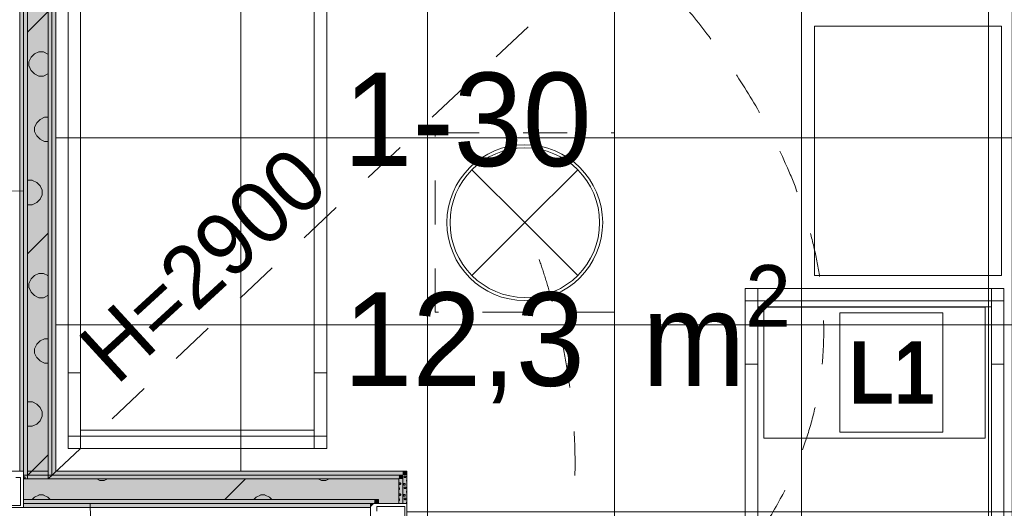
# Model space of a CAD drawing. Header units: millimetres. Extents: x -2932 to 42461, y -10716 to 17298.
# Tile 137 of 168: x 27644 to 30803, y 9491 to 11059. Entities that reach past the tile are written whole.
import ezdxf

# ---------------------------------------------------------------- set-up
doc = ezdxf.new("R2010")
doc.units = ezdxf.units.MM
doc.header["$MEASUREMENT"] = 0
doc.linetypes.add('Small Dashed', pattern=[282.222222, 141.111111, -141.111111])
doc.linetypes.add('Wipeout_Contour', pattern=[1000, 0, -1000])
for name, color, linetype, lineweight in [('0_Pen_No__1', 7, 'Continuous', 13), ('_ hall_Pen_No__2', 8, 'Continuous', 15), ('ARCHICAD Doors_Pen_No__19', 255, 'Continuous', 0), ('ARCHICAD Zone Stamps_Pen_No__1', 7, 'Continuous', 13), ('Common Edges_Pen_No__1', 7, 'Continuous', 13), ('Cut Pattern-1_Pen_No__2', 8, 'Continuous', 15), ('Cut Pattern-3_Pen_No__1', 7, 'Continuous', 13), ('Doors-1_Pen_No__1', 7, 'Continuous', 13), ('I-FURN.IFC Model_Pen_No__2', 8, 'Continuous', 15), ('I-WALL.IFC Model_Pen_No__1', 7, 'Continuous', 13), ('I-WALL.IFC Model_Pen_No__19', 255, 'Continuous', 0), ('SA_LAGI_Pen_No__1', 7, 'Continuous', 13), ('SA_VALGUSTI_Pen_No__20', 1, 'Continuous', 0), ('Walls-1_Pen_No__1', 7, 'Continuous', 13), ('Walls_Pen_No__1', 7, 'Continuous', 13)]:
    doc.layers.add(name, color=color, linetype=linetype, lineweight=lineweight)
doc.layers.add('Furniture-1_Pen_No__62', color=7, linetype='Continuous', lineweight=20, true_color=0xaaaaaa)
doc.layers.add('SA_LAGI_Pen_No__102', color=7, linetype='Continuous', lineweight=13, true_color=0xcccccc)
doc.layers.add('I-WALL.IFC Model', color=7, linetype='Continuous')
doc.styles.add('GENERATED_STYLE_1', font='txt', dxfattribs={"width": 0.95})
doc.styles.add('GENERATED_STYLE_2', font='txt', dxfattribs={"width": 0.84})
doc.styles.add('GENERATED_STYLE_4', font='txt', dxfattribs={"width": 0.84})
doc.dimstyles.new('GENERATED_STYLE__2', dxfattribs={"dimtxt": 200, "dimasz": 152, "dimexe": 0.18, "dimexo": 0.0625, "dimgap": 0.09, "dimtad": 1, "dimtih": 1, "dimtoh": 1, "dimdec": 0, "dimzin": 0, "dimdsep": 46, "dimtxsty": 'GENERATED_STYLE_2', "dimblk": 'ARROWHEAD_2', "dimblk1": 'ARROWHEAD_2', "dimblk2": 'ARROWHEAD_2', "dimcen": 0.09, "dimse1": 1, "dimse2": 1, "dimclrd": 7, "dimclre": 7, "dimclrt": 7, "dimadec": 0, "dimazin": 0, "dimtfac": 1, "dimtdec": 4, "dimtmove": 0, "dimatfit": 3, "dimfxl": 0, "dimtolj": 1, "dimtzin": 0, "dimarcsym": 0})
doc.dimstyles.new('GENERATED_STYLE__3', dxfattribs={"dimtxt": 200, "dimasz": 152, "dimexe": 0.18, "dimexo": 0.0625, "dimgap": 0.09, "dimtad": 1, "dimdec": 0, "dimzin": 0, "dimdsep": 46, "dimtxsty": 'GENERATED_STYLE_2', "dimblk": 'ARROWHEAD_2', "dimblk1": 'ARROWHEAD_2', "dimblk2": 'ARROWHEAD_2', "dimcen": 0.09, "dimse1": 1, "dimse2": 1, "dimclrd": 7, "dimclre": 7, "dimclrt": 7, "dimadec": 0, "dimazin": 0, "dimtfac": 1, "dimtdec": 4, "dimtmove": 0, "dimatfit": 3, "dimfxl": 0, "dimtolj": 1, "dimtzin": 0, "dimarcsym": 0})
pattern_1 = [(45, (-3e-10, 2e-10), (0, 35.35534), [0.99999, -48.99987]), (315, (3.89, 0.707), (0, 35.35534), [0.99999, -48.99987]), (90, (-0.354, -2.12), (-35.35528, 0), [1.06066, -34.29462]), (71.565, (-0.354, -1.061), (3.16e-05, 35.3553043), [1.118075, -110.685214]), (288.435, (4.596, 2e-10), (-3.16e-05, 35.3553043), [1.118075, -110.685214]), (270, (4.95, -1.06), (35.35528, 0), [1.06066, -34.29462]), (251.565, (4.95, -2.121), (3.16e-05, 35.3553043), [1.118075, -110.685214]), (225, (4.596, -3.182), (0, 35.35534), [0.99999, -48.99987]), (161.565, (1.768, -4.243), (-141.4210514, 35.355386), [1.118075, -110.685214]), (135, (0.707, -3.89), (0, 35.35534), [0.99999, -48.99987]), (108.435, (-3e-10, -3.182), (-3.16e-05, 35.3553043), [1.118075, -110.685214]), (180, (2.83, -4.243), (0, 35.35528), [1.06066, -34.29462]), (198.435, (3.889, -3.889), (141.4210514, 35.355386), [1.118075, -110.685214]), (0, (-7.778, -10.253), (0, 35.35528), [1.06066, -34.29462]), (90, (-9.9, -13.435), (-35.35528, 0), [1.06066, -34.29462]), (71.565, (-9.9, -12.374), (3.16e-05, 35.3553043), [1.118075, -110.685214]), (45, (-9.546, -11.314), (0, 35.35534), [0.99999, -48.99987]), (315, (-5.657, -10.607), (0, 35.35534), [0.99999, -48.99987]), (288.435, (-4.95, -11.314), (-3.16e-05, 35.3553043), [1.118075, -110.685214]), (270, (-4.596, -12.374), (35.35528, 0), [1.06066, -34.29462]), (251.565, (-4.596, -13.435), (3.16e-05, 35.3553043), [1.118075, -110.685214]), (225, (-4.95, -14.496), (0, 35.35534), [0.99999, -48.99987]), (161.565, (-7.778, -15.556), (-141.4210514, 35.355386), [1.118075, -110.685214]), (135, (-8.84, -15.203), (0, 35.35534), [0.99999, -48.99987]), (108.435, (-9.546, -14.496), (-3.16e-05, 35.3553043), [1.118075, -110.685214]), (180, (-6.718, -15.556), (0, 35.35528), [1.06066, -34.29462]), (198.435, (-5.657, -15.203), (141.4210514, 35.355386), [1.118075, -110.685214]), (18.435, (-8.839, -10.607), (70.710443, 35.3553227), [1.118075, -110.685214]), (341.565, (-6.718, -10.253), (-70.710443, 35.3553227), [1.118075, -110.685214]), (0, (13.08, -8.485), (0, 35.35528), [1.06066, -34.29462]), (90, (10.96, -11.667), (-35.35528, 0), [1.06066, -34.29462]), (71.565, (10.96, -10.607), (3.16e-05, 35.3553043), [1.118075, -110.685214]), (45, (11.314, -9.546), (0, 35.35534), [0.99999, -48.99987]), (315, (15.203, -8.84), (0, 35.35534), [0.99999, -48.99987]), (288.435, (15.91, -9.546), (-3.16e-05, 35.3553043), [1.118075, -110.685214]), (270, (16.263, -10.607), (35.35528, 0), [1.06066, -34.29462]), (251.565, (16.263, -11.667), (3.16e-05, 35.3553043), [1.118075, -110.685214]), (225, (15.91, -12.728), (0, 35.35534), [0.99999, -48.99987]), (161.565, (13.081, -13.789), (-141.4210514, 35.355386), [1.118075, -110.685214]), (135, (12.02, -13.435), (0, 35.35534), [0.99999, -48.99987]), (108.435, (11.314, -12.728), (-3.16e-05, 35.3553043), [1.118075, -110.685214]), (180, (14.142, -13.79), (0, 35.35528), [1.06066, -34.29462]), (198.435, (15.203, -13.435), (141.4210514, 35.355386), [1.118075, -110.685214]), (18.435, (12.021, -8.839), (70.710443, 35.3553227), [1.118075, -110.685214]), (341.565, (14.142, -8.485), (-70.710443, 35.3553227), [1.118075, -110.685214]), (0, (1.768, 1.06), (0, 35.35528), [1.06066, -34.29462]), (18.435, (0.707, 0.707), (70.710443, 35.3553227), [1.118075, -110.685214]), (341.565, (2.828, 1.061), (-70.710443, 35.3553227), [1.118075, -110.685214]), (0, (-5.657, 13.79), (0, 35.35528), [1.06066, -34.29462]), (90, (-7.778, 10.607), (-35.35528, 0), [1.06066, -34.29462]), (71.565, (-7.778, 11.667), (3.16e-05, 35.3553043), [1.118075, -110.685214]), (45, (-7.425, 12.728), (0, 35.35534), [0.99999, -48.99987]), (315, (-3.536, 13.435), (0, 35.35534), [0.99999, -48.99987]), (288.435, (-2.828, 12.728), (-3.16e-05, 35.3553043), [1.118075, -110.685214]), (270, (-2.475, 11.667), (35.35528, 0), [1.06066, -34.29462]), (251.565, (-2.475, 10.607), (3.16e-05, 35.3553043), [1.118075, -110.685214]), (225, (-2.828, 9.546), (0, 35.35534), [0.99999, -48.99987]), (161.565, (-5.657, 8.485), (-141.4210514, 35.355386), [1.118075, -110.685214]), (135, (-6.718, 8.84), (0, 35.35534), [0.99999, -48.99987]), (108.435, (-7.425, 9.546), (-3.16e-05, 35.3553043), [1.118075, -110.685214]), (180, (-4.596, 8.485), (0, 35.35528), [1.06066, -34.29462]), (198.435, (-3.536, 8.839), (141.4210514, 35.355386), [1.118075, -110.685214]), (18.435, (-6.718, 13.435), (70.710443, 35.3553227), [1.118075, -110.685214]), (341.565, (-4.596, 13.789), (-70.710443, 35.3553227), [1.118075, -110.685214]), (0, (9.546, 10.96), (0, 35.35528), [1.06066, -34.29462]), (90, (7.425, 7.778), (-35.35528, 0), [1.06066, -34.29462]), (71.565, (7.425, 8.839), (3.16e-05, 35.3553043), [1.118075, -110.685214]), (45, (7.778, 9.9), (0, 35.35534), [0.99999, -48.99987]), (315, (11.667, 10.607), (0, 35.35534), [0.99999, -48.99987]), (288.435, (12.374, 9.9), (-3.16e-05, 35.3553043), [1.118075, -110.685214]), (270, (12.728, 8.84), (35.35528, 0), [1.06066, -34.29462]), (251.565, (12.728, 7.778), (3.16e-05, 35.3553043), [1.118075, -110.685214]), (225, (12.374, 6.718), (0, 35.35534), [0.99999, -48.99987]), (161.565, (9.546, 5.657), (-141.4210514, 35.355386), [1.118075, -110.685214]), (135, (8.485, 6.01), (0, 35.35534), [0.99999, -48.99987]), (108.435, (7.778, 6.718), (-3.16e-05, 35.3553043), [1.118075, -110.685214]), (180, (10.607, 5.657), (0, 35.35528), [1.06066, -34.29462]), (198.435, (11.667, 6.01), (141.4210514, 35.355386), [1.118075, -110.685214]), (18.435, (8.485, 10.607), (70.710443, 35.3553227), [1.118075, -110.685214]), (341.565, (10.607, 10.96), (-70.710443, 35.3553227), [1.118075, -110.685214])]
pattern_2 = [(180, (-3e-10, 2e-10), (355.6, 355.6), [14.224, -696.974]), (90, (-46.23, 32), (355.6, 355.6), [14.224, -696.974]), (225, (24.9, 17.8), (-355.599, 355.599), [15.087, -487.807]), (206.565, (14.22, 7.11), (355.6, 355.5993), [15.9035, -1574.3865]), (63.435, (-46.23, 46.23), (355.5993, 355.6), [15.9035, -1574.3865]), (45, (-39.1, 60.45), (-355.599, 355.599), [15.087, -487.807]), (26.565, (-28.45, 71.12), (355.6, 355.5993), [15.9035, -1574.3865]), (360, (-14.22, 78.23), (355.6, 355.6), [14.224, -696.974]), (296.565, (24.89, 60.45), (-1066.7965, 1777.9974), [15.9035, -1574.3865]), (270, (32, 46.23), (355.6, 355.6), [14.224, -696.974]), (243.435, (32, 32), (355.5993, 355.6), [15.9035, -1574.3865]), (315, (14.2, 71.1), (355.599, 355.599), [15.087, -487.807]), (333.435, (-3e-10, 78.23), (-1777.9974, 1066.7965), [15.9035, -1574.3865]), (135, (181.36, 24.9), (355.599, 355.599), [15.087, -487.807]), (225, (234.7, 35.56), (-355.599, 355.599), [15.087, -487.807]), (206.565, (224.03, 24.9), (355.6, 355.5993), [15.9035, -1574.3865]), (180, (209.8, 17.78), (355.6, 355.6), [14.224, -696.974]), (90, (163.58, 49.8), (355.6, 355.6), [14.224, -696.974]), (63.435, (163.58, 64.01), (355.5993, 355.6), [15.9035, -1574.3865]), (45, (170.7, 78.23), (-355.599, 355.599), [15.087, -487.807]), (26.565, (181.36, 88.9), (355.6, 355.5993), [15.9035, -1574.3865]), (360, (195.58, 96), (355.6, 355.6), [14.224, -696.974]), (296.565, (234.7, 78.23), (-1066.7965, 1777.9974), [15.9035, -1574.3865]), (270, (241.8, 64), (355.6, 355.6), [14.224, -696.974]), (243.435, (241.8, 49.78), (355.5993, 355.6), [15.9035, -1574.3865]), (315, (224.03, 88.9), (355.599, 355.599), [15.087, -487.807]), (333.435, (209.8, 96.01), (-1777.9974, 1066.7965), [15.9035, -1574.3865]), (153.435, (195.58, 17.78), (-1066.7975, 355.5978), [15.9035, -1574.3865]), (116.565, (170.69, 35.56), (-355.5978, 1066.7975), [15.9035, -1574.3865]), (135, (-46.23, 216.9), (355.599, 355.599), [15.087, -487.807]), (225, (7.1, 227.6), (-355.599, 355.599), [15.087, -487.807]), (206.565, (-3.56, 216.92), (355.6, 355.5993), [15.9035, -1574.3865]), (180, (-17.78, 209.8), (355.6, 355.6), [14.224, -696.974]), (90, (-64, 241.8), (355.6, 355.6), [14.224, -696.974]), (63.435, (-64.01, 256.03), (355.5993, 355.6), [15.9035, -1574.3865]), (45, (-56.9, 270.26), (-355.599, 355.599), [15.087, -487.807]), (26.565, (-46.23, 280.92), (355.6, 355.5993), [15.9035, -1574.3865]), (360, (-32, 288.04), (355.6, 355.6), [14.224, -696.974]), (296.565, (7.11, 270.26), (-1066.7965, 1777.9974), [15.9035, -1574.3865]), (270, (14.22, 256.03), (355.6, 355.6), [14.224, -696.974]), (243.435, (14.22, 241.81), (355.5993, 355.6), [15.9035, -1574.3865]), (315, (-3.56, 280.9), (355.599, 355.599), [15.087, -487.807]), (333.435, (-17.78, 288.04), (-1777.9974, 1066.7965), [15.9035, -1574.3865]), (153.435, (-32, 209.8), (-1066.7975, 355.5978), [15.9035, -1574.3865]), (116.565, (-56.9, 227.58), (-355.5978, 1066.7975), [15.9035, -1574.3865]), (135, (-28.45, 7.1), (355.599, 355.599), [15.087, -487.807]), (153.435, (-14.22, 2e-10), (-1066.7975, 355.5978), [15.9035, -1574.3865]), (116.565, (-39.12, 17.78), (-355.5978, 1066.7975), [15.9035, -1574.3865]), (135, (-81.8, -195.6), (355.599, 355.599), [15.087, -487.807]), (225, (-28.45, -184.9), (-355.599, 355.599), [15.087, -487.807]), (206.565, (-39.12, -195.58), (355.6, 355.5993), [15.9035, -1574.3865]), (180, (-53.34, -202.7), (355.6, 355.6), [14.224, -696.974]), (90, (-99.57, -170.7), (355.6, 355.6), [14.224, -696.974]), (63.435, (-99.57, -156.46), (355.5993, 355.6), [15.9035, -1574.3865]), (45, (-92.46, -142.24), (-355.599, 355.599), [15.087, -487.807]), (26.565, (-81.79, -131.57), (355.6, 355.5993), [15.9035, -1574.3865]), (360, (-67.56, -124.46), (355.6, 355.6), [14.224, -696.974]), (296.565, (-28.45, -142.24), (-1066.7965, 1777.9974), [15.9035, -1574.3865]), (270, (-21.34, -156.46), (355.6, 355.6), [14.224, -696.974]), (243.435, (-21.34, -170.69), (355.5993, 355.6), [15.9035, -1574.3865]), (315, (-39.1, -131.57), (355.599, 355.599), [15.087, -487.807]), (333.435, (-53.34, -124.46), (-1777.9974, 1066.7965), [15.9035, -1574.3865]), (153.435, (-67.56, -202.69), (-1066.7975, 355.5978), [15.9035, -1574.3865]), (116.565, (-92.46, -184.91), (-355.5978, 1066.7975), [15.9035, -1574.3865]), (135, (-206.25, -14.2), (355.599, 355.599), [15.087, -487.807]), (225, (-152.9, -3.55), (-355.599, 355.599), [15.087, -487.807]), (206.565, (-163.58, -14.22), (355.6, 355.5993), [15.9035, -1574.3865]), (180, (-177.8, -21.33), (355.6, 355.6), [14.224, -696.974]), (90, (-224.03, 10.67), (355.6, 355.6), [14.224, -696.974]), (63.435, (-224.03, 24.9), (355.5993, 355.6), [15.9035, -1574.3865]), (45, (-216.9, 39.1), (-355.599, 355.599), [15.087, -487.807]), (26.565, (-206.25, 49.78), (355.6, 355.5993), [15.9035, -1574.3865]), (360, (-192.02, 56.9), (355.6, 355.6), [14.224, -696.974]), (296.565, (-152.9, 39.12), (-1066.7965, 1777.9974), [15.9035, -1574.3865]), (270, (-145.8, 24.9), (355.6, 355.6), [14.224, -696.974]), (243.435, (-145.8, 10.67), (355.5993, 355.6), [15.9035, -1574.3865]), (315, (-163.6, 49.8), (355.599, 355.599), [15.087, -487.807]), (333.435, (-177.8, 56.9), (-1777.9974, 1066.7965), [15.9035, -1574.3865]), (153.435, (-192.02, -21.33), (-1066.7975, 355.5978), [15.9035, -1574.3865]), (116.565, (-216.92, -3.55), (-355.5978, 1066.7975), [15.9035, -1574.3865]), (225, (327.15, 35.56), (-355.599, 355.599), [])]

# ---------------------------------------------------------------- blocks, each defined once
blk = doc.blocks.new('*D61')
at = {"layer": '0_Pen_No__1', "color": 7, "linetype": 'Continuous', "lineweight": 13}
for p, q in [((39845.8, 12557.7), (40045.8, 12442.3)), ((40095.8, 12500), (39795.8, 12500)), ((39945.8, 9059.5), (39945.8, 12500)), ((39845.8, 9117.2), (40045.8, 9001.8)), ((40095.8, 9059.5), (39795.8, 9059.5))]:
    blk.add_line(p, q, dxfattribs=at)
at = {"color": 254, "linetype": 'Wipeout_Contour', "lineweight": 0, "ltscale": 164962.993909}
blk.add_wipeout([(39937.6, 10458.2), (39937.6, 11101.3), (39673.9, 11101.3), (39673.9, 10458.2)], dxfattribs=at)
at = {"layer": '0_Pen_No__1', "color": 7, "lineweight": 13, "insert": (39905.8, 10490), "char_height": 200, "attachment_point": 7, "rotation": 90, "style": 'GENERATED_STYLE_2'}
blk.add_mtext('\\A1;{\\pql;\\fArial|b0|i0|c0|p34;3\xa0440}', dxfattribs=at)
blk = doc.blocks.new('ARROWHEAD_2')
at = {"color": 0, "linetype": 'Continuous', "lineweight": 0}
for p, q in [((-0.378, -0.655), (0.378, 0.655)), ((0, 0), (-1, 0))]:
    blk.add_line(p, q, dxfattribs=at)
blk = doc.blocks.new('*D89')
at = {"layer": '0_Pen_No__1', "color": 7, "linetype": 'Continuous', "lineweight": 13}
for p, q in [((27759.5, 15323), (27759.5, 15623)), ((30804.8, 15323), (30804.8, 15623)), ((27817.2, 15573), (27701.8, 15373)), ((30862.5, 15573), (30747, 15373)), ((27759.5, 15473), (30804.8, 15473))]:
    blk.add_line(p, q, dxfattribs=at)
at = {"color": 254, "linetype": 'Wipeout_Contour', "lineweight": 0, "ltscale": 132739.982894}
blk.add_wipeout([(28960.5, 15481.1), (29603.7, 15481.1), (29603.7, 15744.8), (28960.5, 15744.8)], dxfattribs=at)
at = {"color": 254, "linetype": 'Wipeout_Contour', "lineweight": 0, "ltscale": 137248.591376}
blk.add_wipeout([(30328.8, 15481.1), (30778.8, 15481.1), (30778.8, 15744.8), (30328.8, 15744.8)], dxfattribs=at)
at = {"layer": '0_Pen_No__1', "color": 7, "lineweight": 13, "char_height": 200, "attachment_point": 7, "style": 'GENERATED_STYLE_2'}
for s, insert in [('\\A1;{\\pql;\\fArial|b0|i0|c0|p34;3\xa0045}', (28992.4, 15513)), ('\\A1;{\\pql;\\fArial|b0|i0|c0|p34;163}', (30360.6, 15513))]:
    blk.add_mtext(s, dxfattribs=dict(at, insert=insert))
blk = doc.blocks.new('*D90')
at = {"layer": '0_Pen_No__1', "color": 7, "linetype": 'Continuous', "lineweight": 13}
for p, q in [((30804.8, 15323), (30804.8, 15623)), ((30967.8, 15323), (30967.8, 15623)), ((30862.5, 15573), (30747, 15373)), ((31025.5, 15573), (30910, 15373)), ((30804.8, 15473), (30967.8, 15473))]:
    blk.add_line(p, q, dxfattribs=at)

msp = doc.modelspace()

# ---------------------------------------------------------------- hatches: boundary and pattern name
at = {"layer": 'I-WALL.IFC Model', "linetype": 'Continuous', "lineweight": 0, "true_color": 0x000000}
for points in [[(27643.5, 12500), (27643.5, 9610.5), (27656, 9610.5), (27656, 12500)], [(27656, 12500), (27656, 9610.5), (27668.5, 9610.5), (27668.5, 12500)], [(27668.5, 12500), (27668.5, 9610.5), (27734.5, 9610.5), (27734.5, 12500)], [(27734.5, 12500), (27734.5, 9610.5), (27747, 9610.5), (27747, 12500)], [(27747, 12500), (27747, 9610.5), (27759.5, 9610.5), (27759.5, 12500)], [(28873, 9610.5), (27656, 9610.5), (27656, 9598), (28873, 9598)], [(28873, 9598), (28885.5, 9598), (28885.5, 9610.5)], [(28873, 9610.5), (28873, 9598), (28885.5, 9610.5)], [(28860.5, 9598), (27656, 9598), (27656, 9585.5), (28860.5, 9585.5)], [(28794.5, 9585.5), (27656, 9585.5), (27656, 9519.5), (28794.5, 9519.5)], [(28794.5, 9519.5), (28860.5, 9519.5), (28860.5, 9585.5)], [(28794.5, 9585.5), (28794.5, 9519.5), (28860.5, 9585.5)], [(28860.5, 9585.5), (28873, 9585.5), (28873, 9598)], [(28860.5, 9585.5), (28873, 9598), (28860.5, 9598)], [(28860.5, 9585.5), (28860.5, 9507), (28873, 9507), (28873, 9585.5)], [(28873, 9598), (28873, 9507), (28885.5, 9507), (28885.5, 9598)], [(28782, 9519.5), (27656, 9519.5), (27656, 9507), (28782, 9507)], [(28782, 9507), (28794.5, 9507), (28794.5, 9519.5)], [(28782, 9519.5), (28782, 9507), (28794.5, 9519.5)], [(28794.5, 9519.5), (28794.5, 9507), (28860.5, 9507), (28860.5, 9519.5)], [(28769.5, 9507), (27656, 9507), (27656, 9494.5), (28769.5, 9494.5)], [(28769.5, 9507), (28769.5, 9494.5), (28782, 9507)], [(28782, 9507), (28769.5, 9507), (28769.5, 9494.5)]]:
    msp.add_hatch(color=178, dxfattribs=at).paths.add_polyline_path(points)

# ---------------------------------------------------------------- linework, layer by layer
at = {"layer": 'ARCHICAD Doors_Pen_No__19', "color": 255, "linetype": 'Continuous', "lineweight": 0}
for p, q in [((27656, 9610.5), (27656, 10510.5)), ((28769.5, 9507), (27869.5, 9507))]:
    msp.add_line(p, q, dxfattribs=at)
for centre, start, end in [((27656, 9610.5), 90, 180), ((28769.5, 9507), 180, 270)]:
    msp.add_arc(centre, 900, start, end, dxfattribs=at)
at = {"layer": 'I-FURN.IFC Model_Pen_No__2', "color": 8, "linetype": 'Continuous', "lineweight": 15}
for p, q in [((27798.7, 11991.2), (27798.7, 9683.2)), ((28628.7, 9683.2), (28628.7, 11991.2)), ((27838.7, 11824.2), (27838.7, 9850.2)), ((28588.7, 11824.2), (28588.7, 9850.2)), ((27798.7, 11748), (27798.7, 9926.4)), ((28628.7, 11748), (28628.7, 9926.4)), ((30012, 10197), (29972, 10197)), ((29972, 10197), (29972, 10157)), ((30802, 10197), (29972, 10197)), ((29972, 10197), (29972, 7889)), ((30762, 10197), (30012, 10197)), ((30012, 10157), (30012, 10197)), ((30802, 10197), (30762, 10197)), ((30762, 10197), (30762, 10157)), ((30802, 10157), (30802, 10197)), ((30802, 7889), (30802, 10197)), ((29972, 9953.8), (29972, 10157)), ((29972, 10157), (30012, 10157)), ((30012, 10157), (30762, 10157)), ((30012, 10030), (30012, 10157)), ((30762, 10030), (30762, 10157)), ((30762, 10157), (30802, 10157)), ((30802, 9953.8), (30802, 10157)), ((30762, 10138), (30012, 10138)), ((30742, 10137), (30032, 10137)), ((30032, 10137), (30032, 9717)), ((30742, 9717), (30742, 10137)), ((30012, 8056), (30012, 10030)), ((30762, 8056), (30762, 10030)), ((29972, 8132.2), (29972, 9953.8)), ((30012, 9953.8), (29972, 9953.8)), ((30802, 9953.8), (30762, 9953.8)), ((30802, 8132.2), (30802, 9953.8)), ((27798.7, 9926.4), (27798.7, 9723.2)), ((27798.7, 9926.4), (27838.7, 9926.4)), ((28588.7, 9926.4), (28628.7, 9926.4)), ((28628.7, 9926.4), (28628.7, 9723.2)), ((27838.7, 9850.2), (27838.7, 9723.2)), ((28588.7, 9850.2), (28588.7, 9723.2)), ((27838.7, 9742.2), (28588.7, 9742.2)), ((27838.7, 9723.2), (27798.7, 9723.2)), ((27798.7, 9723.2), (27798.7, 9683.2)), ((28588.7, 9723.2), (27838.7, 9723.2)), ((27838.7, 9683.2), (27838.7, 9723.2)), ((28628.7, 9723.2), (28588.7, 9723.2)), ((28588.7, 9723.2), (28588.7, 9683.2)), ((28628.7, 9683.2), (28628.7, 9723.2)), ((30032, 9717), (30742, 9717)), ((27798.7, 9683.2), (27838.7, 9683.2)), ((27798.7, 9683.2), (28628.7, 9683.2)), ((27838.7, 9683.2), (28588.7, 9683.2)), ((28588.7, 9683.2), (28628.7, 9683.2))]:
    msp.add_line(p, q, dxfattribs=at)
at = {"layer": 'I-WALL.IFC Model_Pen_No__1', "color": 7, "linetype": 'Continuous', "lineweight": 13}
for p, q in [((27656, 12500), (27656, 9610.5)), ((27668.5, 12500), (27668.5, 9610.5)), ((27734.5, 12500), (27734.5, 9610.5)), ((27747, 12500), (27747, 9610.5)), ((27656, 9610.5), (27656, 9494.5)), ((28860.5, 9598), (27656, 9598)), ((28794.5, 9585.5), (27656, 9585.5)), ((28860.5, 9585.5), (28794.5, 9585.5)), ((28860.5, 9585.5), (28794.5, 9585.5)), ((28873, 9598), (28860.5, 9598)), ((28860.5, 9585.5), (28860.5, 9507)), ((28873, 9598), (28873, 9507)), ((28782, 9519.5), (27656, 9519.5)), ((28794.5, 9519.5), (28782, 9519.5)), ((28794.5, 9519.5), (28782, 9519.5)), ((28794.5, 9519.5), (28794.5, 9507)), ((28769.5, 9507), (27656, 9507)), ((28782, 9507), (28769.5, 9507)), ((28769.5, 9507), (28885.5, 9507)), ((28782, 9507), (28769.5, 9507)), ((28782, 9507), (28769.5, 9507))]:
    msp.add_line(p, q, dxfattribs=at)
at = {"layer": 'I-WALL.IFC Model_Pen_No__1', "color": 7, "linetype": 'Continuous', "lineweight": 13, "flags": 128}
for points in [[(27643.5, 12500), (27643.5, 9610.5)], [(27759.5, 9610.5), (27759.5, 12500)], [(27668.5, 9610.5), (27734.5, 9610.5)], [(27734.5, 9610.5), (27668.5, 9610.5)], [(28873, 9610.5), (27759.5, 9610.5)], [(28885.5, 9610.5), (28873, 9610.5)], [(28885.5, 9507), (28885.5, 9610.5)], [(27656, 9494.5), (28769.5, 9494.5)]]:
    msp.add_lwpolyline(points, dxfattribs=at)
at = {"layer": 'I-WALL.IFC Model_Pen_No__1', "color": 7, "linetype": 'Continuous', "lineweight": 13}
msp.add_point((28782, 9507), dxfattribs=at)
at = {"layer": 'I-WALL.IFC Model_Pen_No__19', "color": 255, "linetype": 'Continuous', "lineweight": 0}
for p, q in [((27656, 9610.5), (26756, 9610.5)), ((26756, 9494.5), (27656, 9494.5)), ((28769.5, 9507), (28769.5, 8607)), ((28885.5, 8607), (28885.5, 9507))]:
    msp.add_line(p, q, dxfattribs=at)
at = {"layer": 'SA_LAGI_Pen_No__1', "color": 7, "linetype": 'Small Dashed', "lineweight": 13}
msp.add_line((27734.5, 9585.5), (30828.5, 12500), dxfattribs=at)
at = {"layer": 'SA_VALGUSTI_Pen_No__20', "color": 1, "linetype": 'Small Dashed', "lineweight": 0}
for points in [[(29861.9, 9200.6), (29861.9, 9200.6), (29995.1, 9352.6), (30088.9, 9529.9), (30653.5, 10597.5), (29264.6, 11592.3), (29264.6, 11592.3)], [(28975, 8593.3), (28975, 8593.3), (29189.3, 8803.2), (29310.4, 9069.7), (29594.5, 9694.8), (29264.6, 10408.2), (29264.6, 10408.2)]]:
    msp.add_open_spline(points, degree=3, knots=[0, 0, 0, 0, 1, 1, 1, 2, 2, 2, 2], dxfattribs=at)

# ---------------------------------------------------------------- texts
at = {"layer": 'ARCHICAD Zone Stamps_Pen_No__1', "color": 7, "lineweight": 13, "char_height": 300, "attachment_point": 1, "style": 'GENERATED_STYLE_1'}
for s, insert in [('\\A1;{\\pql;\\pt0;\\fSwis721 Lt BT|b0|i0|c0|p34;1-30}', (28682.3, 10889.6)), ('\\A1;{\\pql;\\pt0,100;\\fSwis721 Lt BT|b0|i0|c0|p34;12,3\\fSwis721 Lt BT|b0|i0|c0|p34;\\A1{\\H.66x;\\S^  ;}\\fSwis721 Lt BT|b0|i0|c0|p34; m\\fSwis721 Lt BT|b0|i0|c0|p34;\\A1{\\H.66x;\\S2^  ;}}', (28682.3, 10272))]:
    msp.add_mtext(s, dxfattribs=dict(at, insert=insert))

# ---------------------------------------------------------------- next in the draw order: dimensions: what is measured, and where the dimension line sits
at = {"color": 7, "linetype": 'Continuous', "lineweight": 13}
dim = msp.add_linear_dim(base=(39945.7644, 12500), p1=(37760, 9059.5014), p2=(25220, 12500), angle=90, dimstyle='GENERATED_STYLE__3', dxfattribs=at)
dim.commit()
dim.dimension.update_dxf_attribs({"geometry": '*D61', "text_midpoint": (39805.7644, 10843.2457), "dimtype": 160, "text_rotation": 90})

# ---------------------------------------------------------------- next in the draw order: hatches: boundary and pattern name
at = {"layer": 'Cut Pattern-1_Pen_No__2', "linetype": 'Continuous', "lineweight": 15}
h = msp.add_hatch(dxfattribs=at)
h.set_pattern_fill('FP_19_0001', color=8, style=0, pattern_type=2)
h.set_pattern_definition(pattern_2)
h.paths.add_polyline_path([(28794.5, 9585.5), (27656, 9585.5), (27656, 9519.5), (28794.5, 9519.5)])
h = msp.add_hatch(dxfattribs=at)
h.set_pattern_fill('FP_19_0001', color=8, style=0, pattern_type=2)
h.set_pattern_definition(pattern_2)
h.paths.add_polyline_path([(28860.5, 9585.5), (28794.5, 9585.5), (28794.5, 9507), (28860.5, 9507)])
at = {"layer": 'Cut Pattern-3_Pen_No__1', "linetype": 'Continuous', "lineweight": 13}
h = msp.add_hatch(dxfattribs=at)
h.set_pattern_fill('FP_18_0001', style=0, pattern_type=2)
h.set_pattern_definition(pattern_1)
h.paths.add_polyline_path([(27656, 9610.5), (27656, 12500), (27643.5, 12500), (27643.5, 9610.5)])
h = msp.add_hatch(dxfattribs=at)
h.set_pattern_fill('FP_18_0001', style=0, pattern_type=2)
h.set_pattern_definition(pattern_1)
h.paths.add_polyline_path([(27656, 9598), (27668.5, 9598), (27668.5, 12500), (27656, 12500)])
h = msp.add_hatch(dxfattribs=at)
h.set_pattern_fill('FP_18_0001', style=0, pattern_type=2)
h.set_pattern_definition(pattern_1)
h.paths.add_polyline_path([(28873, 9610.5), (27747, 9610.5), (27747, 9598), (28873, 9598)])
h = msp.add_hatch(dxfattribs=at)
h.set_pattern_fill('FP_18_0001', style=0, pattern_type=2)
h.set_pattern_definition(pattern_1)
h.paths.add_polyline_path([(28885.5, 9507), (28885.5, 9610.5), (28873, 9610.5), (28873, 9507)])
h = msp.add_hatch(dxfattribs=at)
h.set_pattern_fill('FP_18_0001', style=0, pattern_type=2)
h.set_pattern_definition(pattern_1)
h.paths.add_polyline_path([(27656, 9585.5), (27668.5, 9585.5), (27668.5, 9598), (27656, 9598)])
h = msp.add_hatch(dxfattribs=at)
h.set_pattern_fill('FP_18_0001', style=0, pattern_type=2)
h.set_pattern_definition(pattern_1)
h.paths.add_polyline_path([(27734.5, 9585.5), (28860.5, 9585.5), (28860.5, 9598), (27734.5, 9598)])
h = msp.add_hatch(dxfattribs=at)
h.set_pattern_fill('FP_18_0001', style=0, pattern_type=2)
h.set_pattern_definition(pattern_1)
h.paths.add_polyline_path([(28873, 9507), (28873, 9598), (28860.5, 9598), (28860.5, 9507)])
h = msp.add_hatch(dxfattribs=at)
h.set_pattern_fill('FP_18_0001', style=0, pattern_type=2)
h.set_pattern_definition(pattern_1)
h.paths.add_polyline_path([(28782, 9519.5), (27656, 9519.5), (27656, 9507), (28782, 9507)])
h = msp.add_hatch(dxfattribs=at)
h.set_pattern_fill('FP_18_0001', style=0, pattern_type=2)
h.set_pattern_definition(pattern_1)
h.paths.add_polyline_path([(28782, 9507), (28794.5, 9507), (28794.5, 9519.5), (28782, 9519.5)])

# ---------------------------------------------------------------- next in the draw order: linework, layer by layer
at = {"layer": '_ hall_Pen_No__2', "color": 8, "linetype": 'Continuous', "lineweight": 15}
msp.add_line((30794.4, 10238.9), (30194.4, 10238.9), dxfattribs=at)
at = {"layer": 'Common Edges_Pen_No__1', "color": 7, "linetype": 'Continuous', "lineweight": 13}
for p, q in [((27656, 9610.5), (27656, 12500)), ((27668.5, 9585.5), (27668.5, 12500)), ((27656, 9585.5), (27668.5, 9585.5)), ((27734.5, 9585.5), (28860.5, 9585.5)), ((27747, 9598), (28873, 9598)), ((28860.5, 9507), (28860.5, 9585.5)), ((28873, 9507), (28873, 9598)), ((27656, 9519.5), (28794.5, 9519.5)), ((28794.5, 9507), (28794.5, 9519.5)), ((27656, 9507), (28769.5, 9507))]:
    msp.add_line(p, q, dxfattribs=at)
at = {"layer": 'Doors-1_Pen_No__1', "color": 7, "linetype": 'Continuous', "lineweight": 13}
for p, q in [((27646, 9590.5), (27631, 9590.5)), ((27646, 9500.5), (27646, 9590.5)), ((27606, 9500.5), (27646, 9500.5)), ((28879.5, 9497), (28789.5, 9497)), ((28789.5, 9497), (28789.5, 9482)), ((28879.5, 9457), (28879.5, 9497))]:
    msp.add_line(p, q, dxfattribs=at)
at = {"layer": 'Furniture-1_Pen_No__62', "color": 253, "linetype": 'Continuous', "lineweight": 20, "true_color": 0xaaaaaa}
for p, q in [((29972, 10197), (29972, 10157)), ((30012, 10197), (29972, 10197)), ((30012, 10197), (30762, 10197)), ((30012, 10157), (30012, 10197)), ((30762, 10197), (30762, 10157)), ((30802, 10197), (30762, 10197)), ((30802, 10157), (30802, 10197)), ((29972, 9953.8), (29972, 10157)), ((29972, 10157), (30012, 10157)), ((30762, 10157), (30012, 10157)), ((30012, 10157), (30012, 10030)), ((30762, 10030), (30762, 10157)), ((30762, 10157), (30802, 10157)), ((30802, 10157), (30802, 9953.8)), ((30762, 10138), (30012, 10138)), ((30012, 8056), (30012, 10030)), ((30762, 10030), (30762, 8056)), ((29972, 8132.2), (29972, 9953.8)), ((30012, 9953.8), (29972, 9953.8)), ((30802, 9953.8), (30762, 9953.8)), ((30802, 9953.8), (30802, 8132.2)), ((27798.7, 9723.2), (27798.7, 9926.4)), ((27798.7, 9926.4), (27838.7, 9926.4)), ((28588.7, 9926.4), (28628.7, 9926.4)), ((28628.7, 9926.4), (28628.7, 9723.2)), ((27838.7, 9850.2), (27838.7, 9723.2)), ((28588.7, 9723.2), (28588.7, 9850.2)), ((27838.7, 9742.2), (28588.7, 9742.2)), ((27838.7, 9723.2), (27798.7, 9723.2)), ((27798.7, 9723.2), (27798.7, 9683.2)), ((27838.7, 9723.2), (28588.7, 9723.2)), ((27838.7, 9683.2), (27838.7, 9723.2)), ((28628.7, 9723.2), (28588.7, 9723.2)), ((28588.7, 9723.2), (28588.7, 9683.2)), ((28628.7, 9683.2), (28628.7, 9723.2)), ((27798.7, 9683.2), (27838.7, 9683.2)), ((28588.7, 9683.2), (27838.7, 9683.2)), ((28588.7, 9683.2), (28628.7, 9683.2))]:
    msp.add_line(p, q, dxfattribs=at)
at = {"layer": 'SA_VALGUSTI_Pen_No__20', "color": 1, "linetype": 'Small Dashed', "lineweight": 0}
msp.add_line((29552.3, 10120.4), (28976.9, 10120.4), dxfattribs=at)
at = {"layer": 'Walls-1_Pen_No__1', "color": 7, "linetype": 'Continuous', "lineweight": 13}
for p, q in [((27643.5, 9610.5), (27656, 9610.5)), ((27656, 9610.5), (27656, 9494.5)), ((28885.5, 9610.5), (27759.5, 9610.5)), ((28885.5, 9507), (28885.5, 9610.5)), ((27656, 9494.5), (28769.5, 9494.5)), ((28769.5, 9507), (28885.5, 9507)), ((28769.5, 9494.5), (28769.5, 9507))]:
    msp.add_line(p, q, dxfattribs=at)
at = {"layer": 'Walls_Pen_No__1', "color": 7, "linetype": 'Continuous', "lineweight": 13}
for p, q in [((27656, 9494.5), (26756, 9494.5)), ((28769.5, 9482), (28769.5, 9494.5)), ((28885.5, 9507), (28885.5, 8607))]:
    msp.add_line(p, q, dxfattribs=at)

# ---------------------------------------------------------------- next in the draw order: dimensions: what is measured, and where the dimension line sits
at = {"color": 7, "linetype": 'Continuous', "lineweight": 13}
dim = msp.add_linear_dim(base=(30804.8, 15473), p1=(27759.5, 11192.5), p2=(30804.8, 10316.9), dimstyle='GENERATED_STYLE__2', dxfattribs=at)
dim.commit()
dim.dimension.update_dxf_attribs({"geometry": '*D89', "text_midpoint": (29345.6, 15613), "dimtype": 160})

# ---------------------------------------------------------------- next in the draw order: wipeouts: each hides what was drawn before it
at = {"color": 7, "linetype": 'Continuous', "lineweight": 13, "ltscale": 128076.866726}
msp.add_wipeout([(30275.7, 10118.9), (30606, 10118.9), (30606, 9735.4), (30275.7, 9735.4)], dxfattribs=at).dxf.layer = 'SA_LAGI_Pen_No__1'

# ---------------------------------------------------------------- next in the draw order: hatches: boundary and pattern name
at = {"layer": 'Cut Pattern-1_Pen_No__2', "linetype": 'Continuous', "lineweight": 15}
h = msp.add_hatch(dxfattribs=at)
h.set_pattern_fill('FP_19_0001', color=8, style=0, pattern_type=2)
h.set_pattern_definition(pattern_2)
h.paths.add_polyline_path([(27668.5, 9585.5), (27734.5, 9585.5), (27734.5, 12500), (27668.5, 12500)])
at = {"layer": 'Cut Pattern-3_Pen_No__1', "linetype": 'Continuous', "lineweight": 13}
h = msp.add_hatch(dxfattribs=at)
h.set_pattern_fill('FP_18_0001', style=0, pattern_type=2)
h.set_pattern_definition(pattern_1)
h.paths.add_polyline_path([(27747, 9598), (27747, 12500), (27734.5, 12500), (27734.5, 9598)])
h = msp.add_hatch(dxfattribs=at)
h.set_pattern_fill('FP_18_0001', style=0, pattern_type=2)
h.set_pattern_definition(pattern_1)
h.paths.add_polyline_path([(27747, 9610.5), (27759.5, 9610.5), (27759.5, 12500), (27747, 12500)])
at = {"layer": 'SA_LAGI_Pen_No__102', "linetype": 'Continuous', "lineweight": 13, "true_color": 0xcccccc}
h = msp.add_hatch(dxfattribs=at)
h.set_pattern_fill('Grid_60x60_0001', color=254, style=0, pattern_type=2)
h.set_pattern_definition([(270, (29552.3, 11880), (600, 0), []), (2e-13, (29552.3, 11880), (0, 600), [])])
h.paths.add_polyline_path([(27759.5, 12500), (27759.5, 9610.5), (28885.5, 9610.5), (28885.5, 7882.5), (30828.5, 7882.5), (30828.5, 12500)])

# ---------------------------------------------------------------- next in the draw order: linework, layer by layer
at = {"layer": '_ hall_Pen_No__2', "color": 8, "linetype": 'Continuous', "lineweight": 15}
for p, q in [((30194.4, 11038.9), (30794.4, 11038.9)), ((30194.4, 10238.9), (30194.4, 11038.9)), ((30794.4, 11038.9), (30794.4, 10238.9))]:
    msp.add_line(p, q, dxfattribs=at)
at = {"layer": 'Common Edges_Pen_No__1', "color": 7, "linetype": 'Continuous', "lineweight": 13}
for p, q in [((27734.5, 9585.5), (27734.5, 12500)), ((27747, 9598), (27747, 12500))]:
    msp.add_line(p, q, dxfattribs=at)
at = {"layer": 'Furniture-1_Pen_No__62', "color": 253, "linetype": 'Continuous', "lineweight": 20, "true_color": 0xaaaaaa}
for p, q in [((27838.7, 9850.2), (27838.7, 11824.2)), ((28588.7, 11824.2), (28588.7, 9850.2)), ((27798.7, 9926.4), (27798.7, 11748)), ((28628.7, 11748), (28628.7, 9926.4))]:
    msp.add_line(p, q, dxfattribs=at)
at = {"layer": 'SA_LAGI_Pen_No__1', "color": 7, "linetype": 'Continuous', "lineweight": 13, "flags": 128}
for points in [[(27759.5, 12500), (30828.5, 12500), (30828.5, 7882.5), (28885.5, 7882.5), (28885.5, 9610.5), (27759.5, 9610.5)], [(30275.7, 10118.9), (30606, 10118.9), (30606, 9735.4), (30275.7, 9735.4)]]:
    msp.add_lwpolyline(points, close=True, dxfattribs=at)
at = {"layer": 'SA_VALGUSTI_Pen_No__20', "color": 1, "linetype": 'Small Dashed', "lineweight": 0}
for p, q in [((28976.9, 10695.9), (29552.3, 10695.9)), ((28976.9, 10120.4), (28976.9, 10695.9)), ((29552.3, 10695.9), (29552.3, 10120.4))]:
    msp.add_line(p, q, dxfattribs=at)
at = {"layer": 'SA_VALGUSTI_Pen_No__20', "color": 1, "linetype": 'Continuous', "lineweight": 0}
for q in [(29094.9, 10577.9), (29434.3, 10577.9), (29094.9, 10238.4), (29434.3, 10238.4)]:
    msp.add_line((29264.6, 10408.2), q, dxfattribs=at)
msp.add_circle((29264.6, 10408.2), 240, dxfattribs=at)
for start, end in [(0, 180), (180, 0)]:
    msp.add_arc((29264.6, 10408.2), 250, start, end, dxfattribs=at)
at = {"layer": 'Walls-1_Pen_No__1', "color": 7, "linetype": 'Continuous', "lineweight": 13}
msp.add_line((27759.5, 9610.5), (27759.5, 12500), dxfattribs=at)

# ---------------------------------------------------------------- next in the draw order: texts
at = {"layer": 'SA_LAGI_Pen_No__1', "color": 7, "linetype": 'Continuous', "lineweight": 13, "insert": (28164.1, 10347.3), "char_height": 200, "attachment_point": 2, "rotation": 42.5478, "style": 'GENERATED_STYLE_1'}
msp.add_mtext('\\A1;{\\pqc;\\fSwis721 Lt BT|b0|i0|c0|p34;H=2900}', dxfattribs=at)
at = {"layer": 'SA_LAGI_Pen_No__1', "color": 7, "linetype": 'Continuous', "lineweight": 13, "insert": (30305.7, 10027.2), "char_height": 200, "attachment_point": 1, "style": 'GENERATED_STYLE_4'}
msp.add_mtext('\\A1;{\\pql;\\fArial|b1|i0|c0|p34;L1}', dxfattribs=at)

# ---------------------------------------------------------------- next in the draw order: dimensions: what is measured, and where the dimension line sits
at = {"color": 7, "linetype": 'Continuous', "lineweight": 13}
dim = msp.add_linear_dim(base=(30967.8, 15473), p1=(30804.8, 10316.9), p2=(30967.8, 10316.9), dimstyle='GENERATED_STYLE__2', dxfattribs=at)
dim.commit()
dim.dimension.update_dxf_attribs({"geometry": '*D90', "text_midpoint": (30596.1, 15613), "dimtype": 160})

doc.saveas('drawing.dxf')
